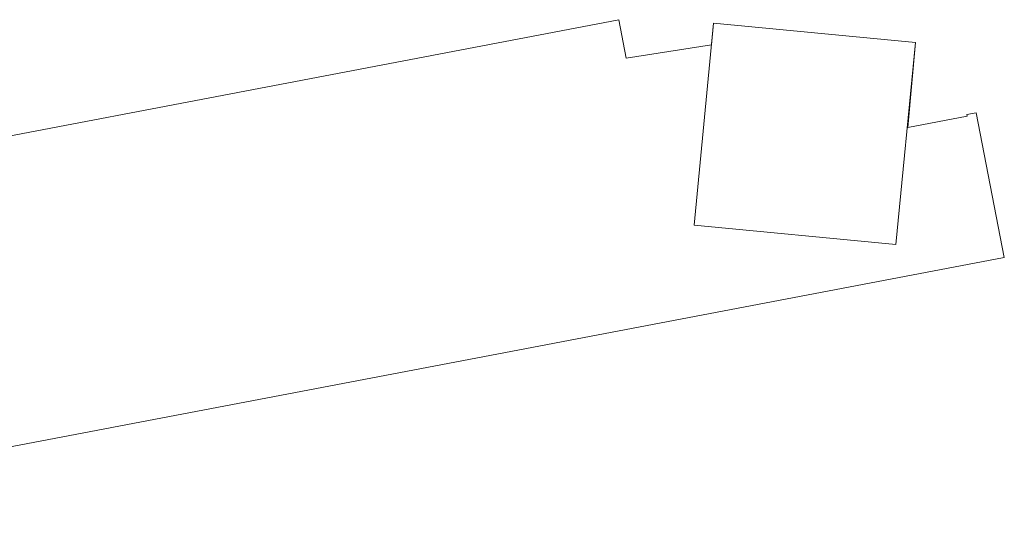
# Model space of a CAD drawing. Header units: metres. Extents: x 3500829 to 3508687, y 5372391 to 5379639.
# Tile 229 of 229: x 3504347 to 3504413, y 5375381 to 5375414. Entities that reach past the tile are written whole.
import ezdxf

# ---------------------------------------------------------------- set-up
doc = ezdxf.new("R2010")
doc.units = ezdxf.units.M
doc.header["$LTSCALE"] = 0.1
doc.layers.add('0_Hochbau', color=7, linetype='Continuous')

msp = doc.modelspace()

# ---------------------------------------------------------------- wipeouts: each hides what was drawn before it
at = {"color": 255, "linetype": 'Continuous', "lineweight": 13, "transparency": 33554687}
msp.add_wipeout([(3504392.96, 5375411.89), (3504393.1, 5375413.34), (3504406.58, 5375412.04), (3504406.08, 5375406.37), (3504410.03, 5375407.12), (3504410.01, 5375407.23), (3504410.64, 5375407.35), (3504412.52, 5375397.68), (3504322.88, 5375380.61), (3504319.07, 5375400.65), (3504386.78, 5375413.57), (3504387.27, 5375411.01)], dxfattribs=at).dxf.layer = '0_Hochbau'

# ---------------------------------------------------------------- next in the draw order: linework, layer by layer
at = {"layer": '0_Hochbau', "color": 251, "linetype": 'Continuous', "lineweight": 13, "true_color": 0x555555, "transparency": 33554687, "flags": 128}
msp.add_lwpolyline([(3504392.96, 5375411.89), (3504393.1, 5375413.34), (3504406.58, 5375412.04), (3504406.08, 5375406.37), (3504410.03, 5375407.12), (3504410.01, 5375407.23), (3504410.64, 5375407.35), (3504412.52, 5375397.68), (3504322.88, 5375380.61), (3504319.07, 5375400.65), (3504386.78, 5375413.57), (3504387.27, 5375411.01)], close=True, dxfattribs=at)

# ---------------------------------------------------------------- next in the draw order: wipeouts: each hides what was drawn before it
at = {"color": 255, "linetype": 'Continuous', "lineweight": 13, "transparency": 33554687}
msp.add_wipeout([(3504405.28, 5375398.56), (3504391.8, 5375399.86), (3504393.1, 5375413.34), (3504392.96, 5375411.89), (3504387.27, 5375411.01), (3504386.78, 5375413.57), (3504319.07, 5375400.65), (3504322.88, 5375380.61), (3504412.52, 5375397.68), (3504410.64, 5375407.35), (3504410.01, 5375407.23), (3504410.03, 5375407.12), (3504406.08, 5375406.37), (3504406.58, 5375412.04)], dxfattribs=at).dxf.layer = '0_Hochbau'

# ---------------------------------------------------------------- next in the draw order: linework, layer by layer
at = {"layer": '0_Hochbau', "color": 8, "linetype": 'Continuous', "lineweight": 13, "true_color": 0x777777, "transparency": 33554687, "flags": 128}
msp.add_lwpolyline([(3504405.28, 5375398.56), (3504391.8, 5375399.86), (3504393.1, 5375413.34), (3504392.96, 5375411.89), (3504387.27, 5375411.01), (3504386.78, 5375413.57), (3504319.07, 5375400.65), (3504322.88, 5375380.61), (3504412.52, 5375397.68), (3504410.64, 5375407.35), (3504410.01, 5375407.23), (3504410.03, 5375407.12), (3504406.08, 5375406.37), (3504406.58, 5375412.04)], close=True, dxfattribs=at)

doc.saveas('drawing.dxf')
